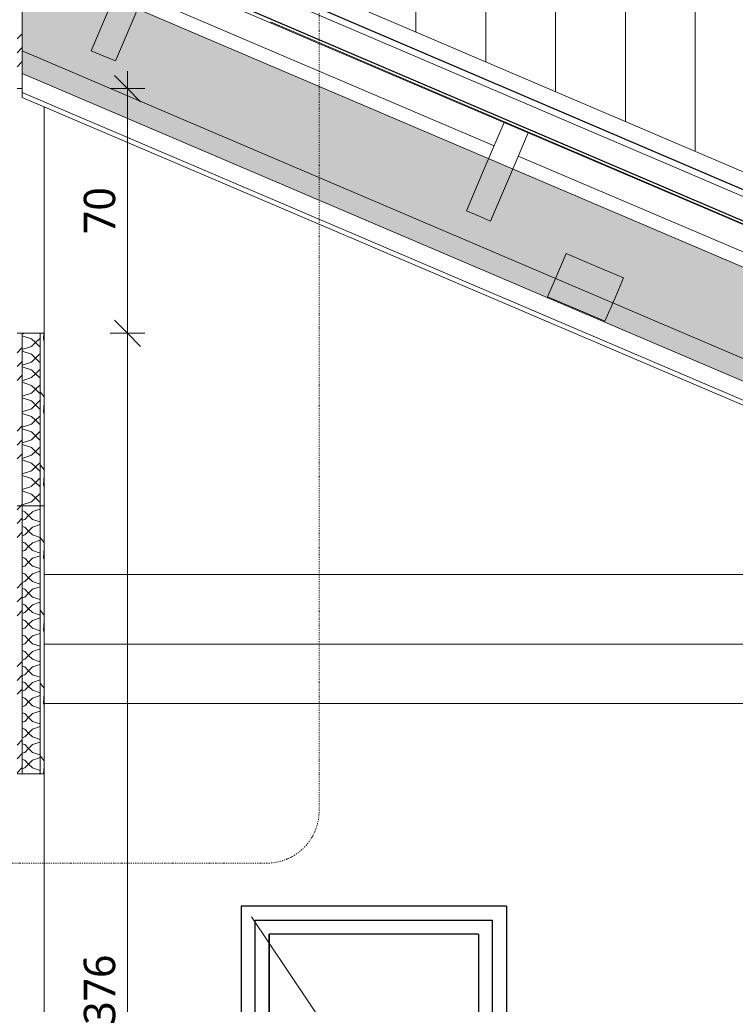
# Model space of a CAD drawing. Header units: millimetres. Extents: x -21851 to 219842, y -3161 to 6433.
# Tile 46 of 81: x 127885 to 129935, y 1840 to 4657. Entities that reach past the tile are written whole.
import ezdxf

# ---------------------------------------------------------------- set-up
doc = ezdxf.new("R2010")
doc.units = ezdxf.units.MM
doc.linetypes.add('Tiret point', pattern=[6.25, 2.5, -1.875, 0, -1.875])
for name, color, linetype, lineweight in [('A-ANNO-DIMS', 211, 'Continuous', 9), ('A-ANNO-DIMS-50', 211, 'Continuous', 9), ('A-ANNO-SYMB', 150, 'Continuous', 9), ('A-COLS', 52, 'Continuous', 13), ('A-DOOR', 31, 'Continuous', 25), ('A-DOOR-FRAM', 31, 'Continuous', 25), ('A-ROOF', 132, 'Continuous', 13), ('A-ROOF-FNSH', 132, 'Continuous', 13), ('A-ROOF-PATT', 132, 'Continuous', 13), ('A-WALL', 113, 'Continuous', 13), ('A-WALL-FNSH', 113, 'Continuous', 13), ('A-WALL-PATT', 111, 'Continuous', 13), ('I-WALL', 2, 'Continuous', 13), ('S-BEAM', 12, 'Continuous', 13)]:
    doc.layers.add(name, color=color, linetype=linetype, lineweight=lineweight)
doc.styles.add('Trebuchet MS', font='trebuc.ttf', dxfattribs={"height": 90})
doc.dimstyles.new('Cotes100e_Intérieur', dxfattribs={"dimscale": 304.8, "dimtxt": 92.785582, "dimasz": 0.246063, "dimexe": 0.164042, "dimexo": 0.0625, "dimgap": 0.032808, "dimtad": 1, "dimdec": 0, "dimlfac": 0.1, "dimzin": 0, "dimdsep": 46, "dimtxsty": 'Trebuchet MS', "dimblk1": 'OBLIQUE', "dimblk2": 'OBLIQUE', "dimsah": 1, "dimcen": 0.09, "dimdle": 0.164042, "dimazin": 0, "dimtfac": 1, "dimtdec": 4, "dimtix": 1, "dimtmove": 0, "dimatfit": 3, "dimfxl": 0.164042, "dimfxlon": 1, "dimtvp": 1, "dimtolj": 1, "dimtzin": 0, "dimarcsym": 2})
pattern_1 = [(201.9, (129851.604, 3993.56), (-151.52924, -128.66554), [15.715, -110.008]), (201.9, (129790.42, 3935.09), (-151.52924, -128.66554), [15.715, -110.008]), (201.9, (129810.72, 4011), (-151.52924, -128.66554), [15.715, -110.008]), (201.9, (129749.534, 3952.53), (-151.52924, -128.66554), [15.715, -110.008]), (228.465, (129837.022, 3987.698), (-221.286923, -292.20947), [35.141, -245.986]), (228.465, (129813.72, 3961.393), (-221.286923, -292.20947), [35.141, -245.986]), (228.465, (129796.137, 4005.138), (-221.286923, -292.20947), [35.141, -245.986]), (228.465, (129772.835, 3978.833), (-221.286923, -292.20947), [35.141, -245.986]), (291.9, (129810.864, 3926.37), (-12.01426, 198.42276), [15.715, -110.008]), (291.9, (129810.72, 4011), (-12.01426, 198.42276), [15.715, -110.008]), (291.9, (129769.98, 3943.81), (-12.01426, 198.42276), [15.715, -110.008]), (291.9, (129769.83, 4028.44), (-12.01426, 198.42276), [15.715, -110.008]), (265.335, (129813.72, 3961.393), (57.74294, 361.96689), [35.141, -245.986]), (265.335, (129816.58, 3996.418), (57.74294, 361.96689), [35.141, -245.986]), (265.335, (129772.835, 3978.833), (57.74294, 361.96689), [35.141, -245.986]), (265.335, (129775.693, 4013.858), (57.74294, 361.96689), [35.141, -245.986])]
pattern_2 = [(45, (131213.12, 3183.11), (-112.253, 112.253), []), (45, (131252.8, 3183.11), (0, 224.5064), []), (45, (131173.43, 3183.11), (0, 224.5064), [])]
pattern_3 = [(108.435, (131267.26, 3183.11), (-208.25, 416.4999), [79.025, -579.519]), (139.399, (131242.273, 3258.083), (-1249.50494, 1041.24307), [38.399, -1881.571]), (136.848, (131421.368, 3283.073), (-3123.769422, 2915.478892), [91.346, -4475.934]), (109.983, (131354.728, 3345.548), (-624.746965, 1666.00133), [48.75, -2388.754]), (90, (131338.07, 3183.11), (-208.25, 208.25), [41.65, -166.6]), (118.443, (131338.068, 3224.763), (1457.75313, -2707.248388), [113.682, -5570.435]), (84.289, (131283.923, 3324.723), (-208.26365, -1874.24838), [41.858, -2051.029]), (129.806, (131288.088, 3366.373), (833.00754, -1041.24396), [32.53, -1593.955])]

# ---------------------------------------------------------------- blocks, each defined once
blk = doc.blocks.new('Family - IfcBeam - POUTRE-251738-COUPE KK_50')
at = {"layer": 'S-BEAM', "color": 10, "lineweight": 18}
blk.add_line((2336.1, 4925.1), (5801.2, 3446.9), dxfattribs=at)
blk = doc.blocks.new('Family - IfcBeam - POUTRE-251870-COUPE KK_50')
at = {"layer": 'S-BEAM', "color": 10, "lineweight": 18}
for p, q in [((2336.1, 3070), (5472, 3070)), ((5940.9, 2870), (2336.1, 2870))]:
    blk.add_line(p, q, dxfattribs=at)
blk = doc.blocks.new('Family - IfcBeam - CVT-251912-COUPE KK_50')
at = {"layer": 'S-BEAM', "color": 10, "lineweight": 18}
for p, q in [((3830.6, 3988.5), (3800.9, 3919)), ((3904.2, 3957.1), (3830.6, 3988.5)), ((3994.9, 3918.5), (3904.2, 3957.1)), ((3800.9, 3919), (3777.6, 3864.4)), ((3970.6, 3861.6), (3994.9, 3918.5)), ((3777.6, 3864.4), (3868, 3825.8)), ((3941.9, 3794.3), (3970.6, 3861.6)), ((3868, 3825.8), (3941.9, 3794.3))]:
    blk.add_line(p, q, dxfattribs=at)
blk = doc.blocks.new('Family - IfcBeam - POUTRE-252032-COUPE KK_50')
at = {"layer": 'S-BEAM', "color": 10, "lineweight": 18}
blk.add_line((5693.3, 3493.2), (2983.8, 4651.5), dxfattribs=at)
blk = doc.blocks.new('Family - IfcBeam - PANNE-252506-COUPE KK_50')
at = {"layer": 'S-BEAM', "color": 10, "lineweight": 18}
for p, q in [((2578.7, 4821.4), (2525.2, 4696.1)), ((2613.5, 4806.6), (2578.7, 4821.4)), ((2593.3, 4664.4), (2647.7, 4792)), ((2647.7, 4792), (2613.5, 4806.6)), ((2525.2, 4696.1), (2470.8, 4568.5)), ((2539.8, 4539.1), (2593.3, 4664.4)), ((2470.8, 4568.5), (2505, 4553.9)), ((2505, 4553.9), (2539.8, 4539.1))]:
    blk.add_line(p, q, dxfattribs=at)
blk = doc.blocks.new('Family - IfcBeam - PANNE-252608-COUPE KK_50')
at = {"layer": 'S-BEAM', "color": 10, "lineweight": 18}
for p, q in [((3652.9, 4363.3), (3598.9, 4236.7)), ((3687.3, 4348.6), (3652.9, 4363.3)), ((3721.9, 4333.8), (3687.3, 4348.6)), ((3668, 4207.4), (3721.9, 4333.8)), ((3598.9, 4236.7), (3545, 4110.3)), ((3614, 4080.9), (3668, 4207.4)), ((3545, 4110.3), (3579.5, 4095.6)), ((3579.5, 4095.6), (3614, 4080.9))]:
    blk.add_line(p, q, dxfattribs=at)
blk = doc.blocks.new('Family - IfcBeam - ENTRETOISE-252624-COUPE KK_50')
at = {"layer": 'S-BEAM', "color": 10, "lineweight": 18}
for p, q in [((2619.2, 4725.3), (3624.4, 4296.6)), ((3693.4, 4267.1), (4698.6, 3838.4))]:
    blk.add_line(p, q, dxfattribs=at)
blk = doc.blocks.new('GROUPE SCOLAIRE ST JULIEN - PRO - Ind A_importrevit_ifc-3-COUPE KK_50')
at = {"layer": 'S-BEAM', "color": 10, "lineweight": 18}
for name in ['Family - IfcBeam - POUTRE-251738-COUPE KK_50', 'Family - IfcBeam - PANNE-252506-COUPE KK_50', 'Family - IfcBeam - POUTRE-252032-COUPE KK_50', 'Family - IfcBeam - ENTRETOISE-252624-COUPE KK_50', 'Family - IfcBeam - PANNE-252608-COUPE KK_50', 'Family - IfcBeam - CVT-251912-COUPE KK_50', 'Family - IfcBeam - POUTRE-251870-COUPE KK_50']:
    blk.add_blockref(name, (0, 0), dxfattribs=at)
blk = doc.blocks.new('PINT_ plein-vitré - P60 plein-7772797-COUPE KK_50')
at = {"layer": 'A-DOOR', "color": 20}
for p, q in [((3659.9, 2120), (2899.9, 2120)), ((2899.9, 2120), (2899.9, 0)), ((3659.9, 2120), (3659.9, 0)), ((2939.9, 0), (2939.9, 2080)), ((2939.9, 2080), (3619.9, 2080)), ((3619.9, 0), (3619.9, 2080)), ((3579.9, 2040), (2979.9, 2040)), ((2979.9, 0), (2979.9, 2040)), ((3579.9, 2040), (3579.9, 0))]:
    blk.add_line(p, q, dxfattribs=at)
at = {"layer": 'A-DOOR', "color": 30, "lineweight": 13}
for q in [(2929.9, 2090), (2929.9, 0)]:
    blk.add_line((3629.9, 1045), q, dxfattribs=at)
at = {"layer": 'A-DOOR-FRAM', "color": 20}
blk.add_line((2979.9, 2040), (2979.9, 0), dxfattribs=at)
blk = doc.blocks.new('DIMBLOCK21-COUPE KK_50')
at = {"layer": 'A-ANNO-DIMS-50'}
for p, q in [((128194.1, 3810), (128194.1, -50)), ((128194.1, 3760), (128156.6, 3797.5)), ((128194.1, 3760), (128144.1, 3760)), ((128194.1, 3760), (128231.6, 3722.5)), ((128194.1, 3760), (128244.1, 3760)), ((128194.1, 0), (128156.6, 37.5)), ((128194.1, 0), (128144.1, 0)), ((128194.1, 0), (128231.6, -37.5)), ((128194.1, 0), (128244.1, 0))]:
    blk.add_line(p, q, dxfattribs=at)
at = {"layer": 'A-ANNO-DIMS-50', "color": 0, "insert": (128068.9, 1780.9), "char_height": 90, "width": 237.783, "attachment_point": 1, "rotation": 90, "line_spacing_factor": 1.048425, "style": 'Trebuchet MS'}
blk.add_mtext('376', dxfattribs=at)
blk = doc.blocks.new('_Oblique')
at = {"color": 0, "linetype": 'ByBlock', "lineweight": -2}
blk.add_line((-0.5, -0.5), (0.5, 0.5), dxfattribs=at)
blk = doc.blocks.new('DIMBLOCK22-COUPE KK_50')
at = {"layer": 'A-ANNO-DIMS-50'}
for p, q in [((128194.1, 3710), (128194.1, 4510)), ((128194.1, 4460), (128156.6, 4497.5)), ((128194.1, 4460), (128144.1, 4460)), ((128194.1, 4460), (128231.6, 4422.5)), ((128194.1, 4460), (128244.1, 4460)), ((128194.1, 3760), (128156.6, 3797.5)), ((128194.1, 3760), (128144.1, 3760)), ((128194.1, 3760), (128231.6, 3722.5)), ((128194.1, 3760), (128244.1, 3760))]:
    blk.add_line(p, q, dxfattribs=at)
at = {"layer": 'A-ANNO-DIMS-50', "color": 0, "insert": (128068.9, 4043.9), "char_height": 90, "width": 158.522, "attachment_point": 1, "rotation": 90, "line_spacing_factor": 1.048425, "style": 'Trebuchet MS'}
blk.add_mtext('70', dxfattribs=at)

msp = doc.modelspace()

# ---------------------------------------------------------------- hatches: boundary and pattern name
at = {"layer": 'A-ROOF-PATT'}
h = msp.add_hatch(dxfattribs=at)
h.set_pattern_fill('FP_83', color=30, style=0, pattern_type=2)
h.set_pattern_definition([(90, (125619.65, -2101.1), (-200, 1e-14), [])])
h.paths.add_polyline_path([(138551.7, 2840), (140893.1, 2840), (146508.2, 5240), (127574.8, 5240), (133188.4, 2840), (138091.5, 2840)])
h = msp.add_hatch(dxfattribs=at)
h.set_pattern_fill('FP_87', color=30, angle=-135, style=0, pattern_type=2)
h.set_pattern_definition(pattern_1)
h.paths.add_polyline_path([(131810.4, 2897.1), (131810.4, 3158.1), (127892.8, 4829.1), (127892.8, 4568.1), (131764.6, 2916.7)])
h.paths.add_polyline_path([(142271.1, 2983.7), (146190.2, 4655.4), (146190.2, 4916.3), (142271.1, 3244.6), (142271.1, 2997.7)])
h = msp.add_hatch(dxfattribs=at)
h.set_pattern_fill('FP_87', color=30, angle=-135, style=0, pattern_type=2)
h.set_pattern_definition(pattern_1)
h.paths.add_polyline_path([(131810.4, 2831.9), (131810.4, 2897.1), (127892.8, 4568.1), (127892.8, 4502.9), (131765.4, 2851.1)])
h.paths.add_polyline_path([(142271.1, 2918.5), (146190.2, 4590.2), (146190.2, 4655.4), (142271.1, 2983.7), (142271.1, 2931.8)])
at = {"layer": 'A-WALL-PATT'}
h = msp.add_hatch(dxfattribs=at)
h.set_pattern_fill('FP_79', color=30, style=0, pattern_type=2)
h.set_pattern_definition(pattern_2)
h.paths.add_polyline_path([(127892.8, 3265.9), (127892.8, 3760), (127877.8, 3760), (127877.8, 3265.9)])
h.paths.add_polyline_path([(127877.8, 4460), (127892.8, 4460), (127892.8, 4964), (127877.8, 4970), (127877.8, 4505)])
h = msp.add_hatch(dxfattribs=at)
h.set_pattern_fill('FP_100', color=30, angle=-135, style=0, pattern_type=2)
h.set_pattern_definition([(315, (127574.79, 4355.15), (177.8, -88.8996), [15.715, -110.008]), (315, (127652.577, 4321.814), (177.8, -88.8996), [15.715, -110.008]), (315, (127574.79, 4310.7), (177.8, -88.8996), [15.715, -110.008]), (315, (127652.577, 4277.364), (177.8, -88.8996), [15.715, -110.008]), (341.565, (127585.9, 4344.04), (355.5996, -88.89985), [35.141, -245.986]), (341.565, (127619.24, 4332.927), (355.5996, -88.89985), [35.141, -245.986]), (341.565, (127585.902, 4299.59), (355.5996, -88.89985), [35.141, -245.986]), (341.565, (127619.24, 4288.477), (355.5996, -88.89985), [35.141, -245.986]), (45, (127652.58, 4344.04), (-177.8, -88.8996), [15.715, -110.008]), (45, (127574.79, 4310.7), (-177.8, -88.8996), [15.715, -110.008]), (45, (127652.58, 4299.59), (-177.8, -88.8996), [15.715, -110.008]), (45, (127574.79, 4266.25), (-177.8, -88.8996), [15.715, -110.008]), (18.435, (127619.24, 4332.927), (-355.5996, -88.89985), [35.141, -245.986]), (18.435, (127585.902, 4321.814), (-355.5996, -88.89985), [35.141, -245.986]), (18.435, (127619.24, 4288.477), (-355.5996, -88.89985), [35.141, -245.986]), (18.435, (127585.902, 4277.364), (-355.5996, -88.89985), [35.141, -245.986])])
h.paths.add_polyline_path([(127943.8, 3265.9), (127943.8, 3760), (127892.8, 3760), (127892.8, 3265.9)])
h.paths.add_polyline_path([(127943.8, 4807.3), (127943.8, 4942.2), (127892.8, 4964), (127892.8, 4829.1)])
h = msp.add_hatch(dxfattribs=at)
h.set_pattern_fill('FP_91', color=30, style=0, pattern_type=2)
h.set_pattern_definition(pattern_3)
h.paths.add_polyline_path([(127955.8, 3265.9), (127955.8, 3760), (127943.8, 3760), (127943.8, 3265.9)])
h.paths.add_polyline_path([(127955.8, 4802.2), (127955.8, 4937.1), (127943.8, 4942.2), (127943.8, 4807.3)])
h = msp.add_hatch(dxfattribs=at)
h.set_pattern_fill('FP_79', color=30, style=0, pattern_type=2)
h.set_pattern_definition(pattern_2)
h.paths.add_polyline_path([(127877.8, 2499.1), (127892.8, 2499.1), (127892.8, 3265.9), (127877.8, 3265.9), (127877.8, 2536.4)])
h = msp.add_hatch(dxfattribs=at)
h.set_pattern_fill('FP_90', color=30, angle=-135, style=0, pattern_type=2)
h.set_pattern_definition([(315, (127732.79, 2882.48), (177.8, -88.9), [15.715, -110.008]), (315, (127810.577, 2849.145), (177.8, -88.9), [15.715, -110.008]), (315, (127732.79, 2838.03), (177.8, -88.9), [15.715, -110.008]), (315, (127810.577, 2804.695), (177.8, -88.8996), [15.715, -110.008]), (341.565, (127743.901, 2871.37), (355.5996, -88.8998), [35.141, -245.986]), (341.565, (127777.24, 2860.258), (355.5996, -88.8998), [35.141, -245.986]), (341.565, (127743.901, 2826.92), (355.5996, -88.8998), [35.141, -245.986]), (341.565, (127777.24, 2815.808), (355.5996, -88.8998), [35.141, -245.986]), (45, (127810.58, 2871.37), (-177.8, -88.9), [15.715, -110.008]), (45, (127732.79, 2838.03), (-177.8, -88.9), [15.715, -110.008]), (45, (127810.58, 2826.92), (-177.8, -88.9), [15.715, -110.008]), (45, (127732.79, 2793.58), (-177.8, -88.8996), [15.715, -110.008]), (18.435, (127777.24, 2860.258), (-355.5996, -88.8998), [35.141, -245.986]), (18.435, (127743.902, 2849.145), (-355.5996, -88.8998), [35.141, -245.986]), (18.435, (127777.24, 2815.808), (-355.5996, -88.8998), [35.141, -245.986]), (18.435, (127743.902, 2804.695), (-355.5996, -88.8998), [35.141, -245.986])])
h.paths.add_polyline_path([(127892.8, 2499.1), (127943.8, 2499.1), (127943.8, 3265.9), (127892.8, 3265.9), (127892.8, 2536.4)])
h = msp.add_hatch(dxfattribs=at)
h.set_pattern_fill('FP_91', color=30, style=0, pattern_type=2)
h.set_pattern_definition(pattern_3)
h.paths.add_polyline_path([(127955.8, 2499.1), (127955.8, 3265.9), (127943.8, 3265.9), (127943.8, 2499.1)])

# ---------------------------------------------------------------- linework, layer by layer
at = {"layer": 'A-ANNO-SYMB', "linetype": 'Tiret point'}
for p, q in [((128742.9, 2393.6), (128742.9, 5342.3)), ((127022.6, 2243.6), (128592.9, 2243.6))]:
    msp.add_line(p, q, dxfattribs=at)
msp.add_arc((128592.9, 2393.6), 150, 270, 0, dxfattribs=at)
at = {"layer": 'A-COLS', "color": 30}
msp.add_line((127955.3, 2499.1), (127955.3, 1296.3), dxfattribs=at)
at = {"layer": 'A-ROOF', "color": 20, "lineweight": 25}
for p, q in [((127574.8, 5190), (133188.4, 2790)), ((127955.8, 4937.1), (131750.4, 3314.8))]:
    msp.add_line(p, q, dxfattribs=at)
at = {"layer": 'A-ROOF', "color": 30}
for p, q in [((127574.8, 5170), (133188.4, 2770)), ((131810.4, 3158.1), (127955.8, 4802.2)), ((127892.8, 4568.1), (131810.4, 2897.1)), ((127892.8, 4502.9), (131810.4, 2831.9)), ((127892.8, 4448.6), (131765.4, 2796.7))]:
    msp.add_line(p, q, dxfattribs=at)
at = {"layer": 'A-ROOF-FNSH', "color": 30}
for p, q in [((133188.4, 2840), (127574.8, 5240)), ((127892.8, 4460), (127892.8, 4434.4)), ((127892.8, 4434.4), (131750.4, 2789))]:
    msp.add_line(p, q, dxfattribs=at)
at = {"layer": 'A-WALL', "color": 30}
for p, q in [((127892.8, 4460), (127892.8, 4964)), ((127955.8, 4407.6), (127955.8, 3760)), ((127892.8, 3760), (127892.8, 2499.1)), ((127943.8, 3760), (127943.8, 2499.1)), ((127892.8, 3265.9), (127877.8, 3265.9)), ((127877.8, 2499.1), (127892.8, 2499.1))]:
    msp.add_line(p, q, dxfattribs=at)
at = {"layer": 'A-WALL-FNSH', "color": 30}
for p, q in [((127877.8, 4460), (127892.8, 4460)), ((127955.8, 3760), (127877.8, 3760)), ((127955.8, 2499.1), (127955.8, 3760)), ((127892.8, 3265.9), (127955.8, 3265.9)), ((127892.8, 2499.1), (127955.8, 2499.1))]:
    msp.add_line(p, q, dxfattribs=at)
at = {"layer": 'I-WALL', "color": 30}
msp.add_line((127955.8, 2700), (131750.4, 2700), dxfattribs=at)

# ---------------------------------------------------------------- block references
at = {"color": 50, "lineweight": 5}
msp.add_blockref('GROUPE SCOLAIRE ST JULIEN - PRO - Ind A_importrevit_ifc-3-COUPE KK_50', (125619.6, 0), dxfattribs=at)
at = {"layer": 'A-DOOR', "color": 30, "lineweight": 13}
msp.add_blockref('PINT_ plein-vitré - P60 plein-7772797-COUPE KK_50', (125619.6, 0), dxfattribs=at)

# ---------------------------------------------------------------- dimensions: what is measured, and where the dimension line sits
at = {"layer": 'A-ANNO-DIMS'}
for base, p1, p2, override, picture, middle in [((128194.1, 4460), (128144.1, 3760), (128144.1, 4460), {"dimpost": '<>', "dimfxl": 700}, 'DIMBLOCK22-COUPE KK_50', (128138.3, 4110)), ((128194.1, 0), (128244.1, 3760), (128244.1, 0), {"dimpost": '<>', "dimfxl": 3760}, 'DIMBLOCK21-COUPE KK_50', (128138.1, 1880))]:
    dim = msp.add_linear_dim(base=base, p1=p1, p2=p2, angle=90, dimstyle='Cotes100e_Intérieur', override=override, dxfattribs=at)
    dim.commit()
    dim.dimension.update_dxf_attribs({"geometry": picture, "text_midpoint": middle})

doc.saveas('drawing.dxf')
